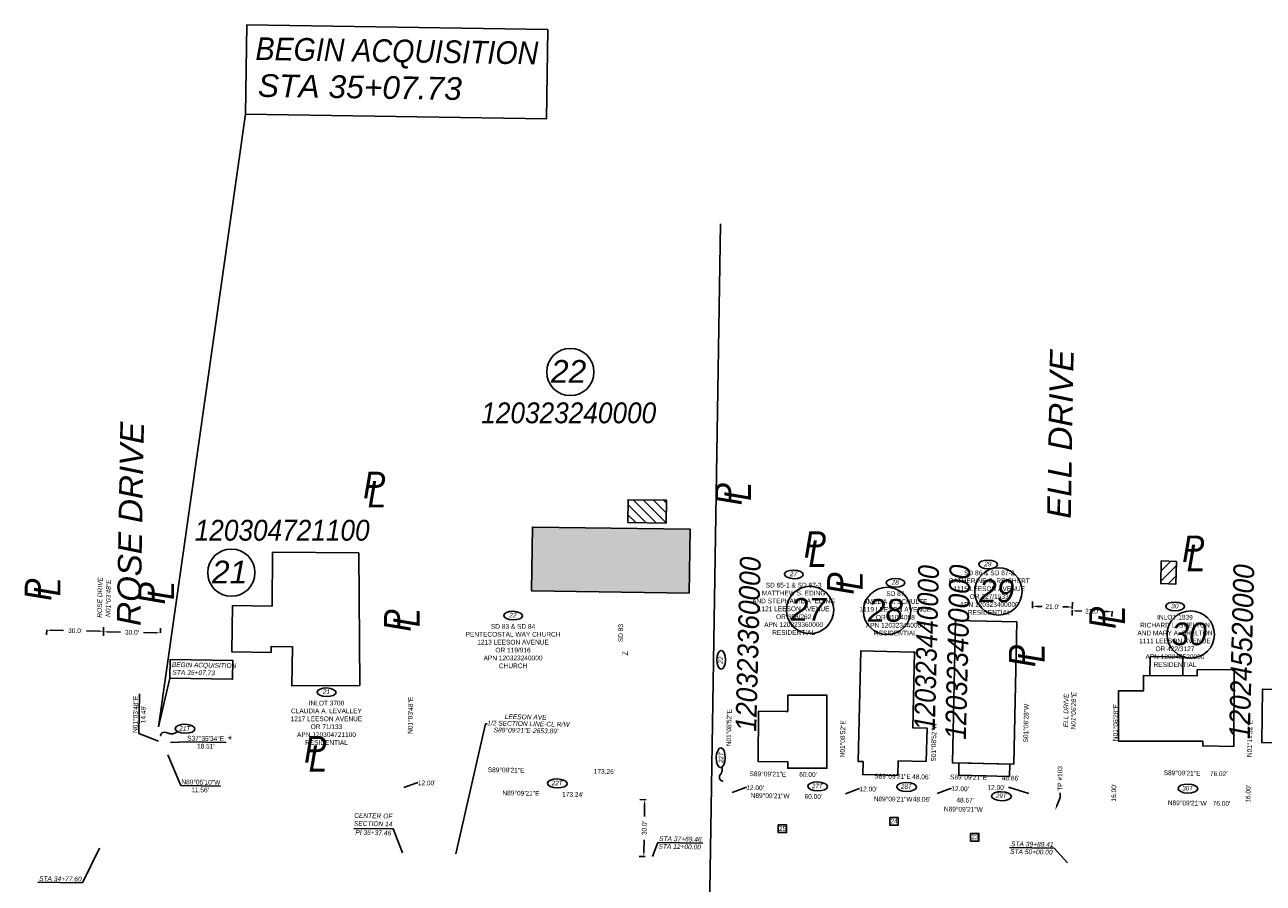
# Model space of a CAD drawing. Header units: feet. Extents: x 1372214 to 1390604, y 439650 to 444412.
# Tile 4 of 12: x 1387342 to 1387995, y 443959 to 444412. Entities that reach past the tile are written whole.
import ezdxf
from ezdxf import colors
from ezdxf.entities.mleader import LeaderData, LeaderLine
from ezdxf.enums import TextEntityAlignment as Align
from ezdxf.math import Vec2, Vec3

# ---------------------------------------------------------------- set-up
doc = ezdxf.new("R2010")
doc.units = ezdxf.units.FT
doc.header["$MEASUREMENT"] = 0
for name, color, linetype in [('BD_X_Building', 30, 'Continuous'), ('RW_P_Prelim_RW', 1, 'rowpe'), ('RW_P_Text', 130, 'Continuous'), ('RW_P_Text-Boundary', 20, 'Continuous'), ('RW_X_Text-PropMap', 10, 'Continuous'), ('SC_Scratch20', 7, 'Continuous'), ('SC_Shading1', 253, 'Continuous'), ('SC_Shading2', 9, 'Continuous')]:
    doc.layers.add(name, color=color, linetype=linetype)
doc.styles.add('Slanted', font='font31.shx', dxfattribs={"height": 0.14})
doc.styles.add('Slanted-Normal', font='font31.shx', dxfattribs={"height": 0.14})
doc.styles.get("Standard").update_dxf_attribs({"font": 'arial.ttf'})
doc.styles.add('Style-font31', font='font31.shx')
doc.styles.add('Text - CenterTop 0.14 Italic', font='ariali.ttf', dxfattribs={"height": 0.14})
doc.linetypes.add('rowpe', pattern='A,1.95,-0.05,["PE-R/W",Slanted,S=1,R=0,X=0,Y=-0.06],-0.7,1.95', length=4.65)
doc.dimstyles.get("Standard").update_dxf_attribs({"dimtxt": 0.18, "dimasz": 0.18, "dimexe": 0.18, "dimexo": 0.0625, "dimgap": 0.09, "dimtad": 0, "dimtih": 1, "dimtoh": 1, "dimdec": 4, "dimzin": 0, "dimdsep": 46, "dimtxsty": 'Standard', "dimcen": 0.09, "dimadec": 0, "dimazin": 0, "dimtfac": 1, "dimtdec": 4, "dimtofl": 0, "dimtmove": 0, "dimatfit": 3, "dimfxl": 1, "dimtolj": 1, "dimtzin": 0, "dimarcsym": 0})

# ---------------------------------------------------------------- blocks, each defined once
blk = doc.blocks.new('*D839')
at = {"layer": 'Defpoints', "color": 0, "transparency": 16777216}
for p in [(1387670.42, 444002.64), (1387668.38, 443972.67), (1387669.98, 443972.64)]:
    blk.add_point(p, dxfattribs=at)
at = {"layer": 'RW_P_Text', "color": 0, "lineweight": -2, "transparency": 16777216}
for p, q in [((1387669.56, 444002.65), (1387666.32, 444002.7)), ((1387668.78, 444000.16), (1387668.69, 443993.76)), ((1387668.41, 443975.17), (1387668.51, 443981.57)), ((1387669.11, 443972.66), (1387665.87, 443972.7))]:
    blk.add_line(p, q, dxfattribs=at)
at = {"layer": 'RW_P_Text', "color": 0, "transparency": 16777216}
for points in [[(1387668.36, 444000.17), (1387669.2, 444000.16), (1387668.82, 444002.66)], [(1387668, 443975.18), (1387668.83, 443975.16), (1387668.38, 443972.67)]]:
    blk.add_solid(points, dxfattribs=at)
at = {"layer": 'RW_P_Text', "color": 0, "transparency": 16777216, "insert": (1387668.6, 443987.67), "char_height": 2.502, "attachment_point": 5, "rotation": 89.15596, "style": 'Style-font31'}
blk.add_mtext("\\A1;30.0'", dxfattribs=at)
blk = doc.blocks.new('*D862')
at = {"layer": 'Defpoints', "color": 0, "transparency": 16777216}
for p in [(1387894.46, 444102.36), (1387894.48, 444103.56), (1387915.48, 444103.16)]:
    blk.add_point(p, dxfattribs=at)
at = {"layer": 'RW_P_Text', "color": 0, "lineweight": -2, "transparency": 16777216}
for p, q in [((1387894.47, 444102.69), (1387894.41, 444099.86)), ((1387896.96, 444102.31), (1387899.52, 444102.26)), ((1387912.96, 444102), (1387910.4, 444102.05)), ((1387915.46, 444102.29), (1387915.41, 444099.45))]:
    blk.add_line(p, q, dxfattribs=at)
at = {"layer": 'RW_P_Text', "color": 0, "transparency": 16777216}
for points in [[(1387896.97, 444102.73), (1387896.95, 444101.89), (1387894.46, 444102.36)], [(1387912.96, 444102.42), (1387912.95, 444101.59), (1387915.46, 444101.95)]]:
    blk.add_solid(points, dxfattribs=at)
at = {"layer": 'RW_P_Text', "color": 0, "transparency": 16777216, "insert": (1387904.96, 444102.16), "char_height": 2.502, "attachment_point": 5, "rotation": 358.89215, "style": 'Style-font31'}
blk.add_mtext("\\A1;21.0'", dxfattribs=at)
blk = doc.blocks.new('*D863')
at = {"layer": 'Defpoints', "color": 0, "transparency": 16777216}
for p in [(1387873.47, 444102.95), (1387894.46, 444102.54), (1387894.5, 444104.38)]:
    blk.add_point(p, dxfattribs=at)
at = {"layer": 'RW_P_Text', "color": 0, "lineweight": -2, "transparency": 16777216}
for p, q in [((1387873.49, 444103.81), (1387873.55, 444107.28)), ((1387876.01, 444104.73), (1387878.56, 444104.69)), ((1387892, 444104.43), (1387889.44, 444104.47)), ((1387894.48, 444103.41), (1387894.55, 444106.88))]:
    blk.add_line(p, q, dxfattribs=at)
at = {"layer": 'RW_P_Text', "color": 0, "transparency": 16777216}
for points in [[(1387876.01, 444105.15), (1387876, 444104.32), (1387873.5, 444104.78)], [(1387892.01, 444104.84), (1387891.99, 444104.01), (1387894.5, 444104.38)]]:
    blk.add_solid(points, dxfattribs=at)
at = {"layer": 'RW_P_Text', "color": 0, "transparency": 16777216, "insert": (1387884, 444104.58), "char_height": 2.502, "attachment_point": 5, "rotation": 358.89215, "style": 'Style-font31'}
blk.add_mtext("\\A1;21.0'", dxfattribs=at)
blk = doc.blocks.new('*D864')
at = {"layer": 'Defpoints', "color": 0, "transparency": 16777216}
for p in [(1387353.29, 444093.27), (1387383.26, 444091.62), (1387383.28, 444092.71)]:
    blk.add_point(p, dxfattribs=at)
at = {"layer": 'RW_P_Text', "color": 0, "lineweight": -2, "transparency": 16777216}
for p, q in [((1387353.27, 444092.4), (1387353.22, 444089.67)), ((1387355.77, 444092.13), (1387362.17, 444092.01)), ((1387380.76, 444091.66), (1387374.36, 444091.78)), ((1387383.27, 444091.84), (1387383.22, 444089.11))]:
    blk.add_line(p, q, dxfattribs=at)
at = {"layer": 'RW_P_Text', "color": 0, "transparency": 16777216}
for points in [[(1387355.78, 444092.54), (1387355.76, 444091.71), (1387353.27, 444092.17)], [(1387380.77, 444092.08), (1387380.75, 444091.25), (1387383.26, 444091.62)]]:
    blk.add_solid(points, dxfattribs=at)
at = {"layer": 'RW_P_Text', "color": 0, "transparency": 16777216, "insert": (1387368.27, 444091.89), "char_height": 2.502, "attachment_point": 5, "rotation": 358.93675, "style": 'Style-font31'}
blk.add_mtext("\\A1;30.0'", dxfattribs=at)
blk = doc.blocks.new('*D865')
at = {"layer": 'Defpoints', "color": 0, "transparency": 16777216}
for p in [(1387383.24, 444090.49), (1387383.26, 444091.31), (1387413.24, 444089.93)]:
    blk.add_point(p, dxfattribs=at)
at = {"layer": 'RW_P_Text', "color": 0, "lineweight": -2, "transparency": 16777216}
for p, q in [((1387383.26, 444091.36), (1387383.3, 444093.81)), ((1387385.76, 444091.26), (1387392.16, 444091.14)), ((1387410.75, 444090.8), (1387404.35, 444090.92)), ((1387413.25, 444090.8), (1387413.3, 444093.25))]:
    blk.add_line(p, q, dxfattribs=at)
at = {"layer": 'RW_P_Text', "color": 0, "transparency": 16777216}
for points in [[(1387385.77, 444091.68), (1387385.75, 444090.85), (1387383.26, 444091.31)], [(1387410.76, 444091.22), (1387410.74, 444090.38), (1387413.25, 444090.75)]]:
    blk.add_solid(points, dxfattribs=at)
at = {"layer": 'RW_P_Text', "color": 0, "transparency": 16777216, "insert": (1387398.26, 444091.03), "char_height": 2.502, "attachment_point": 5, "rotation": 358.93675, "style": 'Style-font31'}
blk.add_mtext("\\A1;30.0'", dxfattribs=at)

msp = doc.modelspace()

# ---------------------------------------------------------------- hatches: boundary and pattern name
at = {"layer": 'SC_Shading1'}
h = msp.add_hatch(dxfattribs=at)
h.set_pattern_fill('ANSI31', color=256, scale=30)
h.paths.add_polyline_path([(1387949.45806, 444128.52416), (1387949.13648, 444116.52847), (1387941.13935, 444116.74286), (1387941.46094, 444128.73855)])
at = {"layer": 'SC_Shading2'}
h = msp.add_hatch(dxfattribs=at)
h.set_pattern_fill('ANSI31', color=256, scale=30, angle=90)
h.paths.add_polyline_path([(1387680.25813, 444148.7619), (1387659.94901, 444149.03077), (1387660.10839, 444161.06925), (1387680.4175, 444160.80038)])
h = msp.add_hatch(color=256, dxfattribs=at)
h.dxf.hatch_style = 1
h.paths.add_polyline_path([(1387692.35779, 444111.78212), (1387609.16199, 444112.88355), (1387609.60862, 444146.61935), (1387692.80442, 444145.51793)])

# ---------------------------------------------------------------- linework, layer by layer
at = {"layer": 'BD_X_Building'}
for points in [[(1387680.25813, 444148.7619), (1387659.94901, 444149.03077), (1387660.10839, 444161.06925), (1387680.4175, 444160.80038)], [(1387692.35779, 444111.78212), (1387609.16199, 444112.88355), (1387609.60862, 444146.61935), (1387692.80442, 444145.51793)], [(1387949.45806, 444128.52416), (1387949.13648, 444116.52847), (1387941.13935, 444116.74286), (1387941.46094, 444128.73855)], [(1387863.60606, 444021.40695), (1387831.23971, 444022.10155), (1387832.85469, 444097.35555), (1387865.22104, 444096.66096)], [(1388060.62081, 444060.26421), (1387994.84697, 444061.08683), (1387994.49095, 444032.86407), (1388009.2784, 444032.68594), (1388009.18916, 444028.59029), (1388044.73276, 444028.32331), (1388044.73276, 444032.24083), (1388060.23225, 444031.88458)], [(1387861.3449, 444014.86431), (1387834.5652, 444015.5589), (1387834.70108, 444022.10155), (1387861.48079, 444021.40695)]]:
    msp.add_lwpolyline(points, close=True, dxfattribs=at)
msp.add_lwpolyline([(1387482.68665, 444062.77265), (1387518.51423, 444063.05346), (1387517.96628, 444132.96604), (1387472.48062, 444133.45265), (1387472.17521, 444104.90401), (1387451.30962, 444105.12723), (1387451.04818, 444080.68858), (1387471.69015, 444080.46776), (1387471.7234, 444083.57558), (1387482.90792, 444083.45592), (1387482.68665, 444062.77265)], dxfattribs=at)
at = {"layer": 'BD_X_Building', "elevation": 785.552}
msp.add_lwpolyline([(1387817.41814, 444022.88125), (1387802.67104, 444023.22706), (1387802.48936, 444015.47969), (1387783.93585, 444015.91477), (1387784.09824, 444022.83978), (1387781.47911, 444022.90119), (1387782.82851, 444081.23205), (1387810.50881, 444080.59171), (1387811.2679, 444080.57415), (1387810.29896, 444040.65037), (1387817.84495, 444040.46723)], close=True, dxfattribs=at)
at = {"layer": 'BD_X_Building'}
for points, elevation in [([(1387935.39387, 444068.26615), (1387935.60983, 444078.36256), (1387952.81503, 444077.99454), (1387952.76279, 444068.17375)], 787.636), ([(1387979.749, 444030.745), (1387979.96475, 444071.30072), (1387960.46302, 444071.40447), (1387960.44561, 444068.13288), (1387932.08641, 444068.28375), (1387932.04313, 444060.14863), (1387918.90023, 444060.21855), (1387918.90023, 444033.5044), (1387963.344, 444033.5044), (1387963.344, 444031.031), (1387979.749, 444030.745)], 787.636), ([(1387728.78077, 444022.67749), (1387728.97998, 444049.40137), (1387743.33019, 444049.2944), (1387744.37795, 444049.28659), (1387744.44246, 444057.93946), (1387765.02704, 444057.78601), (1387765.02077, 444019.30701), (1387744.37727, 444019.31037), (1387744.37727, 444022.67749), (1387728.78164, 444022.79374)], 785.132)]:
    msp.add_lwpolyline(points, dxfattribs=dict(at, elevation=elevation))
at = {"layer": 'RW_P_Text'}
for p, q in [((1387412.33159, 444041.09162), (1387418.25303, 444066.7863)), ((1387672.96367, 443972.59925), (1387675.74957, 443980.14366)), ((1387699.43488, 443979.79721), (1387675.74957, 443980.14366)), ((1387884.98545, 443977.05798), (1387861.30014, 443977.40444)), ((1387381.13864, 443977.09222), (1387372.23616, 443958.77827)), ((1387891.88962, 443969.37425), (1387884.98545, 443977.05798)), ((1387372.23616, 443958.77827), (1387348.55085, 443959.12473))]:
    msp.add_line(p, q, dxfattribs=at)
msp.add_lwpolyline([(1387418.40876, 444076.62082), (1387451.50291, 444076.09675), (1387451.34717, 444066.26223), (1387418.25303, 444066.7863)], close=True, dxfattribs=at)
at = {"layer": 'RW_P_Text', "const_width": 0.378}
for points in [[(1387413.34371, 444036.72687, 1), (1387413.34791, 444036.34889, 1)], [(1387709.80528, 444012.43648, 1), (1387710.18328, 444012.43648, 1)]]:
    msp.add_lwpolyline(points, format="xyb", close=True, dxfattribs=at)
at = {"layer": 'RW_P_Text'}
msp.add_lwpolyline([(1387540.978, 443974.544), (1387536.09498, 443987.23551), (1387515.26544, 443987.38958)], dxfattribs=at)
for centre, major_axis in [((1387850.05659, 444126.88298), (4.9666, -0.06735)), ((1387747.52504, 444121.64153), (4.9666, -0.06735)), ((1387801.19562, 444117.15723), (4.9666, -0.06735)), ((1387599.44677, 444099.8619), (4.9666, -0.06735)), ((1387948.74065, 444104.70264), (4.9666, -0.06735)), ((1387709.19703, 444076.48557), (0.06735, 4.9666)), ((1387500.99119, 444059.3841), (4.9666, -0.06735)), ((1387426.30708, 444040.13873), (5.21405, -0.119)), ((1387708.95841, 444024.81236), (0.119, 5.21405)), ((1387622.77076, 444011.26916), (5.21405, -0.119)), ((1387760.09595, 444009.69411), (5.21405, -0.119)), ((1387807.08737, 444009.394), (5.21405, -0.119)), ((1387955.49868, 444008.51775), (5.21405, -0.119)), ((1387857.11347, 444004.50173), (5.21405, -0.119))]:
    msp.add_ellipse(centre, major_axis=major_axis, ratio=0.456699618, dxfattribs=at)
for points in [[(1387413.34581, 444036.53788), (1387413.71405, 444037.50423), (1387414.74754, 444038.19176), (1387416.21124, 444038.17915), (1387417.34078, 444037.82556), (1387418.99776, 444037.42211), (1387420.79791, 444037.78795), (1387422.42165, 444038.6201)], [(1387709.99428, 444012.43648), (1387709.03208, 444012.81543), (1387708.35607, 444013.85649), (1387708.38494, 444015.31996), (1387709.03694, 444016.40723), (1387709.74681, 444017.88925), (1387709.77442, 444018.92272), (1387709.57114, 444019.83002)]]:
    msp.add_spline(points, degree=3, dxfattribs=at)
at = {"layer": 'RW_P_Text-Boundary'}
for points in [[(1387798.17707, 443993.31731), (1387802.59111, 443993.31731), (1387802.59111, 443989.20957), (1387798.17707, 443989.20957)], [(1387739.30478, 443989.37655), (1387743.71882, 443989.37655), (1387743.71882, 443985.26881), (1387739.30478, 443985.26881)], [(1387840.81512, 443984.89878), (1387845.22916, 443984.89878), (1387845.22916, 443980.79104), (1387840.81512, 443980.79104)]]:
    msp.add_lwpolyline(points, close=True, dxfattribs=at)
at = {"layer": 'RW_X_Text-PropMap'}
msp.add_line((1387412.33159, 444041.09162), (1387458.15198, 444364.61894), dxfattribs=at)
msp.add_lwpolyline([(1387458.89951, 444411.82462), (1387617.7514, 444409.30911), (1387617.00387, 444362.10343), (1387458.15198, 444364.61894)], close=True, dxfattribs=at)
for centre in [(1387629.60239, 444228.48003), (1387450.705, 444122.54782), (1387855.50989, 444112.63882), (1387756.10185, 444102.85333), (1387796.76921, 444102.33264), (1387957.00542, 444089.89808)]:
    msp.add_circle(centre, 12.48, dxfattribs=at)
at = {"layer": 'SC_Scratch20'}
msp.add_line((1387698.19259, 443638.94547), (1387708.84509, 444306.78918), dxfattribs=at)

# ---------------------------------------------------------------- texts
at = {"layer": 'RW_P_Prelim_RW', "style": 'Text - CenterTop 0.14 Italic'}
msp.add_text('*', height=4, dxfattribs=at).set_placement((1387449.70727, 444032.42738), align=Align.CENTER)
at = {"layer": 'RW_P_Text', "style": 'Text - CenterTop 0.14 Italic'}
for s, p in [('29', (1387849.9168, 444125.89697)), ('27', (1387747.38525, 444120.65552)), ('28', (1387801.05583, 444116.17122)), ('30', (1387948.60085, 444103.71663)), ('22', (1387599.30698, 444098.87589)), ('21', (1387500.8514, 444058.3981))]:
    msp.add_text(s, height=2.5, dxfattribs=at).set_placement(p, align=Align.CENTER)
for s, rotation, p in [('ROSE DRIVE', 89.003496, (1387382.39103, 444098.70809)), ('N01%%D03\'48"E', 89.003496, (1387386.85665, 444099.14477)), ('STA 35+07.73', 359.09276324, (1387419.60353, 444068.69939)), ('ELL DRIVE', 89.003496, (1387892.22553, 444040.86253)), ('N01%%D06\'28"E', 89.003496, (1387896.22825, 444039.67694)), ('1/2 SECTION LINE-CL R/W', 359.003496, (1387585.70564, 444041.92013)), ('LEESON AVE', 359.003496, (1387594.94522, 444045.29611)), ('S89%%D09\'21"E-2653.89\'', 359.003496, (1387589.10838, 444038.26297)), ('PI 36+37.46', 359.003496, (1387516.13781, 443984.1517)), ('STA 12+00.00', 359.003496, (1387676.10166, 443976.83702)), ('STA 37+69.46', 359.003496, (1387676.44695, 443980.88902)), ('STA 39+88.41', 359.003496, (1387862.15183, 443978.14711)), ('STA 50+00.00', 359.003496, (1387861.65223, 443974.09779)), ('STA 34+77.60', 359.003496, (1387349.25249, 443959.87002))]:
    msp.add_text(s, height=2.5, rotation=rotation, dxfattribs=at).set_placement(p)
msp.add_text('22', height=2.5, rotation=90, dxfattribs=at).set_placement((1387710.18304, 444076.34577), align=Align.CENTER)
at = {"layer": 'RW_P_Text', "style": 'Text - CenterTop 0.14 Italic', "width": 0.9}
msp.add_text('BEGIN ACQUISITION', height=2.5, rotation=359.09276324, dxfattribs=at).set_placement((1387419.34657, 444072.74697))
for s, p in [('21T', (1387426.16729, 444039.15273)), ('22T', (1387622.63096, 444010.28315)), ('27T', (1387759.95616, 444008.7081)), ('28T', (1387806.94757, 444008.40799)), ('30T', (1387955.35889, 444007.53174)), ('29T', (1387856.97368, 444003.51572))]:
    msp.add_text(s, height=2.4, dxfattribs=at).set_placement(p, align=Align.CENTER)
msp.add_text('22T', height=2.4, rotation=90, dxfattribs=at).set_placement((1387710.31182, 444024.90208), align=Align.CENTER)
at = {"layer": 'RW_P_Text', "char_height": 2.5, "attachment_point": 1, "style": 'Slanted'}
for s, insert in [('\\A1;\\pxqc;SD 86 & SD 87-2\\PCATHERINE S. REICHERT\\P1115 LEESON AVENUE\\POR 327/1533\\P{\\A0;APN 120323400000\\PRESIDENTIAL}', (1387817.98518, 444123.67125)), ('\\A1;\\pxqc;SD 85-1 & SD 87-3\\PMATTHEW S. EDING\\PAND STEPHANIE A. EDING\\P1121 LEESON AVENUE\\POR 368/262\\P{\\A0;APN 120323360000\\PRESIDENTIAL}', (1387714.78573, 444117.20603)), ('\\A1;\\pxqc;SD 87\\PAMELIA A. SCHULTE\\P1119 LEESON AVENUE\\POR 410/4088\\P{\\A0;APN 120323440000\\PRESIDENTIAL}', (1387768.45632, 444112.72173)), ('\\A1;\\pxqc;SD 83 & SD 84\\PPENTECOSTAL WAY CHURCH\\P1213 LEESON AVENUE\\POR 119/916\\P{\\A0;APN 120323240000\\PCHURCH}', (1387566.70747, 444095.4264)), ('\\A1;\\pxqc;INLOT 1839\\PRICHARD L. SHELTON \\PAND MARY A. SHELTON\\P1111 LEESON AVENUE\\POR 422/3127\\P{\\A0;APN 120245520000\\PRESIDENTIAL}', (1387916.00134, 444100.26713)), ('\\A1;\\pxqc;INLOT 3700\\PCLAUDIA A. LEVALLEY\\P1217 LEESON AVENUE\\POR 71/133\\P{\\A0;APN 120304721100\\PRESIDENTIAL}', (1387468.25189, 444054.9486))]:
    msp.add_mtext_dynamic_manual_height_columns(s, width=65.3297739, gutter_width=0.7, heights=[40.04725], dxfattribs=dict(at, insert=insert))
at = {"layer": 'RW_P_Text', "attachment_point": 1}
for s, width, heights, insert, char_height, rotation, style in [('\\A1;SD 83', 32.3551037, [4.48565], (1387654.89923, 444085.86402), 2.5, 89.49391688, 'Slanted'), ('\\A1;\\pxqc;Z', 32.3551037, [4.48565], (1387657.02289, 444063.74748), 2.8, 89.49391688, 'Slanted'), ('\\A1;\\pxqc;CENTER OF SECTION 14', 32.1670832, [115.64366], (1387509.56235, 443995.69424), 2.5, 359.00349599, 'Text - CenterTop 0.14 Italic')]:
    msp.add_mtext_dynamic_manual_height_columns(s, width=width, gutter_width=0.7, heights=heights, dxfattribs=dict(at, insert=insert, char_height=char_height, rotation=rotation, style=style))
at = {"layer": 'RW_P_Text-Boundary', "style": 'Slanted-Normal'}
for s, rotation, p in [('N01°03\'48"E', 88.88056406, (1387401.15946, 444037.8818)), ('N01°03\'48"E', 88.93674988, (1387546.30263, 444037.38955)), ("14.49'", 88.88056406, (1387405.37123, 444043.05477)), ('N01°08\'52"E', 88.85222222, (1387714.33967, 444030.8723)), ('S01°06\'28"W', 88.89214971, (1387871.12726, 444032.93824)), ('N01°06\'28"E', 88.89214971, (1387918.34651, 444033.5598)), ('N01°08\'52"E', 88.85222222, (1387774.36866, 444025.00973)), ('S01°08\'52"W', 88.85222222, (1387822.44969, 444022.80293)), ('N01°11\'32"E', 88.80771865, (1387989.15801, 444025.14348)), ('S37°35\'34"E', 359.08617598, (1387427.38138, 444033.92415)), ("18.51'", 359.08617598, (1387432.56943, 444029.73097)), ('S89°09\'21"E', 359.15591522, (1387585.99644, 444017.22737)), ("173.26'", 359.15591522, (1387641.96646, 444016.41753)), ('S89°09\'21"E', 359.15591522, (1387724.16862, 444015.14432)), ("60.00'", 359.15591522, (1387750.36866, 444014.81238)), ('S89°09\'21"E', 359.15591522, (1387942.7083, 444015.65235)), ("76.02'", 359.15595938, (1387967.08623, 444015.24261)), ('N89°05\'10"W', 359.08617598, (1387424.33373, 444010.85595)), ("12.00'", 359.15591522, (1387549.1205, 444010.34589)), ("12.00'", 359.15591522, (1387722.43208, 444007.80108)), ("48.06'", 359.15591522, (1387809.98712, 444013.57036)), ('S89°09\'21"E', 359.15591522, (1387829.96819, 444013.43478)), ("12.00'", 359.15591522, (1387849.71329, 444007.95214)), ("48.66'", 359.15591522, (1387857.29133, 444012.91856)), ("16.00'", 88.89214971, (1387917.54473, 444001.68913)), ("16.00'", 88.80771865, (1387988.44294, 444001.05698)), ("11.56'", 359.08617598, (1387429.52178, 444006.66277)), ('N89°09\'21"E', 359.15591522, (1387593.74468, 444005.01498)), ("173.24'", 359.15595938, (1387625.23006, 444004.29528)), ('N89°09\'21"W', 359.15591522, (1387724.7464, 444003.66711)), ("60.00'", 359.15595938, (1387753.17773, 444003.18655)), ("12.00'", 359.15591522, (1387782.17881, 444007.11948)), ("48.06'", 359.15595938, (1387810.26676, 444001.71458)), ("12.00'", 359.15591522, (1387830.61699, 444007.24144)), ("48.67'", 359.15595938, (1387833.32305, 444001.24383)), ('N89°09\'21"W', 359.15591522, (1387826.70669, 443996.51379)), ('N89°09\'21"W', 359.15591522, (1387944.87861, 443999.81098)), ("76.00'", 359.15595938, (1387968.55576, 443999.55687))]:
    msp.add_text(s, height=2.5, rotation=rotation, dxfattribs=at).set_placement(p)
at = {"layer": 'RW_P_Text-Boundary', "style": 'Slanted-Normal', "width": 0.9}
for s, rotation, p in [('S89°09\'21"E', 359.15591522, (1387789.94415, 444013.9023)), ('N89°09\'21"W', 359.15591522, (1387789.70378, 444001.90473)), ('24', 0.10468265, (1387798.53256, 443990.15773)), ('25', 0.10468265, (1387739.66027, 443986.21697)), ('23', 0.10468265, (1387841.17061, 443981.7392))]:
    msp.add_text(s, height=2.5, rotation=rotation, dxfattribs=at).set_placement(p)
at = {"layer": 'RW_X_Text-PropMap', "style": 'Text - CenterTop 0.14 Italic'}
for s, height, rotation, width, p in [('BEGIN ACQUISITION', 12, 359.09276324, 0.9, (1387463.40096, 444393.23014)), ('P', 14, 90, 0.9, (1387720.04467, 444158.09221)), ('L', 14, 90, 0.9, (1387724.88841, 444160.4769)), ('120323360000', 11, 88.5, 0.9, (1387727.7022, 444038.53104)), ('L', 14, 90, 0.9, (1387783.95472, 444113.31539)), ('120323440000', 11, 88.5, 0.85, (1387821.93122, 444039.19154)), ('120323400000', 11, 88.5, 0.9, (1387838.32621, 444034.34135, 785.552)), ('120245520000', 11, 88.5, 0.9, (1387988.15559, 444034.53374)), ('P', 14, 90, 0.9, (1387355.69896, 444107.68532)), ('L', 14, 90, 0.9, (1387360.5427, 444110.07001)), ('P', 14, 90, 0.9, (1387415.67363, 444105.76411)), ('L', 14, 90, 0.9, (1387420.51737, 444108.1488)), ('P', 14, 90, 0.9, (1387779.11098, 444110.93069)), ('P', 14, 90, 0.9, (1387545.28928, 444091.42998)), ('L', 14, 90, 0.9, (1387550.13302, 444093.81468)), ('P', 14, 90, 0.9, (1387917.43124, 444092.82627)), ('L', 14, 90, 0.9, (1387922.27498, 444095.21097)), ('P', 14, 90, 0.9, (1387875.03395, 444072.68746)), ('L', 14, 90, 0.9, (1387879.87768, 444075.07215))]:
    msp.add_text(s, height=height, rotation=rotation, dxfattribs=dict(at, width=width)).set_placement(p)
for s, height, rotation, p in [('STA 35+07.73', 12, 359.09276324, (1387464.63441, 444373.8018)), ('ELL DRIVE', 12.5, 89.003496, (1387893.68289, 444150.99229)), ('ROSE DRIVE', 12.5, 89.003496, (1387402.76088, 444094.3745))]:
    msp.add_text(s, height=height, rotation=rotation, dxfattribs=at).set_placement(p)
for s, p in [('22', (1387619.37969, 444222.80909)), ('21', (1387440.4823, 444116.87689)), ('29', (1387845.28718, 444106.96788)), ('27', (1387745.87915, 444097.18239)), ('28', (1387786.5465, 444096.6617)), ('30', (1387946.78272, 444084.22714))]:
    msp.add_text(s, height=12, dxfattribs=at).set_placement(p)
at = {"layer": 'RW_X_Text-PropMap', "style": 'Text - CenterTop 0.14 Italic', "width": 0.9}
for s, height, p in [('120323240000', 11, (1387582.61614, 444201.42357)), ('P', 14, (1387520.24783, 444161.82415)), ('L', 14, (1387522.63253, 444156.98042)), ('120304721100', 11, (1387431.37501, 444139.43948)), ('P', 14, (1387752.79854, 444130.37928)), ('P', 14, (1387952.43829, 444128.14551)), ('L', 14, (1387755.18323, 444125.53555)), ('L', 14, (1387954.82299, 444123.30178)), ('P', 14, (1387489.09803, 444022.30649)), ('L', 14, (1387491.48272, 444017.46275))]:
    msp.add_text(s, height=height, dxfattribs=at).set_placement(p)

# ---------------------------------------------------------------- dimensions: what is measured, and where the dimension line sits
at = {"layer": 'RW_P_Text'}
for p1, p2, distance, picture, middle in [((1387873.46872, 444102.94632), (1387894.46479, 444102.5403), 1.83705, '*D863', (1387884.00228, 444104.58002)), ((1387915.48062, 444103.1556), (1387894.48455, 444103.56162), 1.2016, '*D862', (1387904.95935, 444102.15723)), ((1387353.28962, 444093.26822), (1387383.28446, 444092.71153), -1.09603, '*D864', (1387368.2667, 444091.89404)), ((1387413.23805, 444089.93253), (1387383.24321, 444090.48921), -0.82021, '*D865', (1387398.25585, 444091.03094)), ((1387670.42429, 444002.64021), (1387669.98237, 443972.64346), -1.60701, '*D839', (1387668.59649, 443987.66551))]:
    dim = msp.add_aligned_dim(p1=p1, p2=p2, distance=distance, dimstyle='Standard', override={"dimscale": 13.9, "dimtih": 0, "dimtoh": 0, "dimdec": 1, "dimpost": "'", "dimtxsty": 'Style-font31', "dimaunit": 1, "dimadec": 3, "dimtdec": 1}, dxfattribs=at)
    dim.commit()
    dim.dimension.update_dxf_attribs({"geometry": picture, "text_midpoint": middle})

# ---------------------------------------------------------------- leaders
at = {"layer": 'RW_P_Prelim_RW'}
ml = msp.add_multileader_mtext('Standard', dxfattribs=at)
ml.set_content('{\\Ffont31|c0;TP #103}', color=256)
ml.set_leader_properties()
ml.build(insert=Vec2(0, 0))
ml.multileader.update_dxf_attribs({"dogleg_length": 0.125, "arrow_head_size": 2.5, "scale": 20})
ctx = ml.context
ctx.base_point, ctx.scale, ctx.char_height, ctx.arrow_head_size, ctx.landing_gap_size, ctx.plane_origin, ctx.plane_x_axis, ctx.plane_y_axis = Vec3(1387888.01643, 444006.38555, 783.34), 20, 2.5, 2.5, 1, Vec3(1387896.58287, 444002.54791, 783.34), Vec3(0, 1), Vec3(-1, 0)
notes = []
notes.append((ctx, [(0, (1, 1, 0), (1387888.01643, 444003.88555, 783.34), (0, 1), 2.5, [(0, [(1387885.45732, 443997.10578, 783.34)], 0, [])])]))
ctx.mtext.insert, ctx.mtext.text_direction, ctx.mtext.rotation, ctx.mtext.flow_direction = Vec3(1387886.76643, 444007.38555, 783.34), Vec3(0, 1), 1.570796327, 5
at = {"layer": 'RW_P_Text'}
msp.add_leader([(1387569.22375, 443974.10982), (1387584.83189, 444042.778), (1387585.72116, 444042.778)], dimstyle='Standard', override={"dimscale": 12, "dimgap": 0.09, "dimtad": 0, "dimaunit": 1, "dimadec": 3}, dxfattribs=at)
at = {"layer": 'RW_P_Text-Boundary'}
for points in [[(1387412.2427, 444033.62234), (1387401.87697, 444037.56516), (1387402.28896, 444058.54376)], [(1387418.63383, 444032.90585), (1387427.06731, 444033.20551), (1387448.04725, 444032.8688)], [(1387417.19345, 444026.43843), (1387424.01966, 444010.13731), (1387444.9996, 444009.8006)], [(1387541.73225, 444009.08514), (1387548.65883, 444011.61336), (1387549.18837, 444011.59905)], [(1387715.04383, 444006.54034), (1387721.97041, 444009.06856), (1387722.49995, 444009.05425)], [(1387774.79056, 444005.85874), (1387781.71715, 444008.38696), (1387782.24668, 444008.37265)], [(1387823.22873, 444005.98069), (1387830.15532, 444008.50892), (1387830.68485, 444008.49461)], [(1387871.47455, 444005.94447), (1387861.35948, 444009.032), (1387860.82994, 444009.04631)]]:
    msp.add_leader(points, dimstyle='Standard', override={"dimscale": 13.9, "dimgap": 0.09, "dimtad": 0, "dimaunit": 1, "dimadec": 3}, dxfattribs=at)
for ctx, leaders in notes:
    for number, flags, end, landing, length, lines in leaders:
        leader = LeaderData()
        leader.index, (leader.has_last_leader_line, leader.has_dogleg_vector, leader.attachment_direction) = number, flags
        leader.last_leader_point, leader.dogleg_vector, leader.dogleg_length = Vec3(end), Vec3(landing), length
        for number, points, colour, breaks in lines:
            line = LeaderLine()
            line.index, line.vertices, line.color, line.breaks = number, Vec3.list(points), colors.encode_raw_color(colour), breaks
            leader.lines.append(line)
        ctx.leaders.append(leader)

doc.saveas('drawing.dxf')
